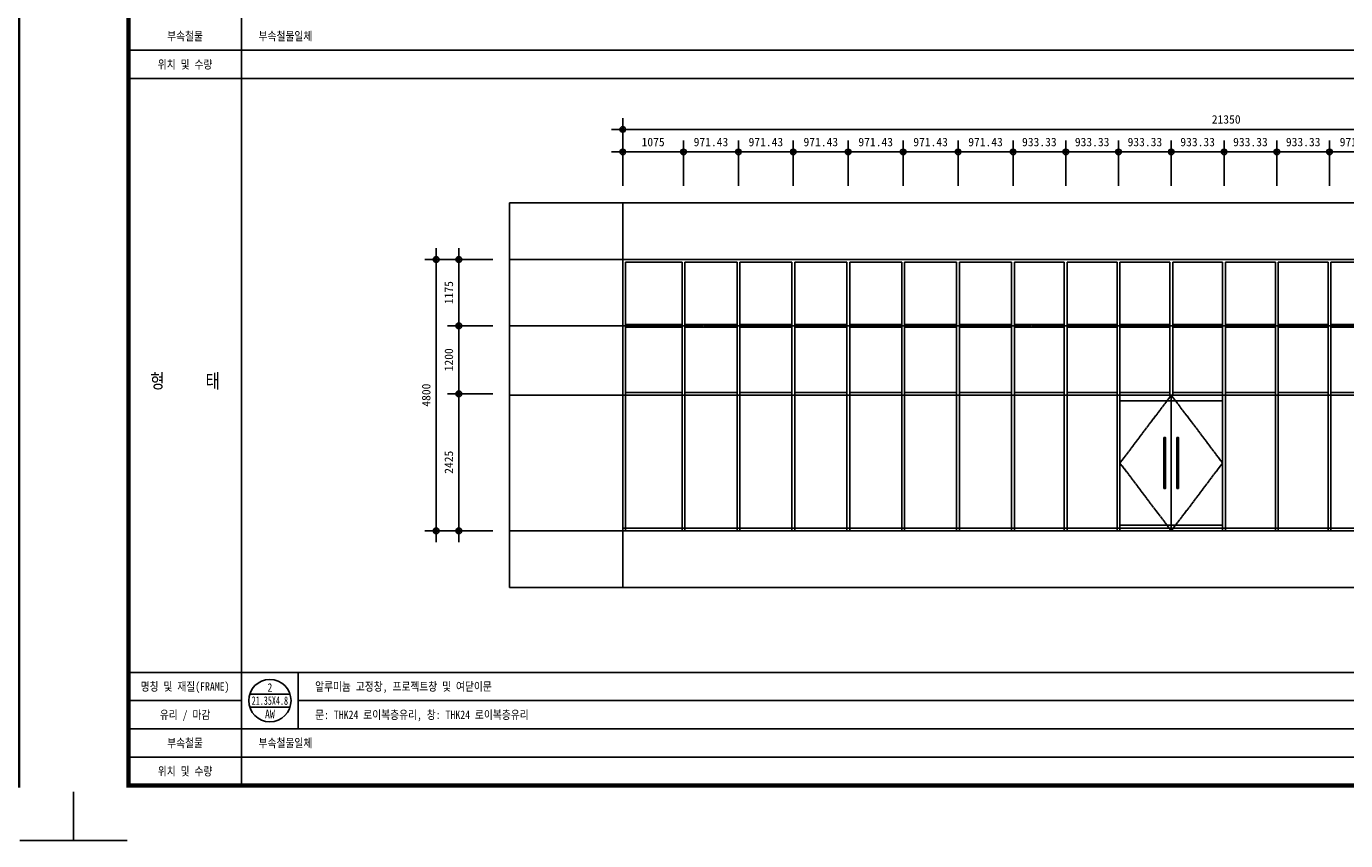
# Model space of a CAD drawing. Header units: millimetres. Extents: x 3445018 to 4174071, y -6064565 to -5122887.
# Tile 40 of 192: x 3710689 to 3734026, y -5615915 to -5601517. Entities that reach past the tile are written whole.
import ezdxf
from ezdxf.enums import TextEntityAlignment as Align

# ---------------------------------------------------------------- set-up
doc = ezdxf.new("R2010")
doc.units = ezdxf.units.MM
doc.header["$MEASUREMENT"] = 0
doc.linetypes.add('CEN', pattern=[66, 60, -2, 2, -2])
doc.layers.get('DEFPOINTS').update_dxf_attribs({"linetype": 'CONTINUOUS'})
for name, color, linetype in [('3', 3, 'CONTINUOUS'), ('A_GE_CEN', 1, 'CEN'), ('A_GE_FORM', 7, 'CONTINUOUS'), ('AA-XXXX-TEXT', 3, 'CONTINUOUS'), ('AA-XXXX-창호부호', 7, 'CONTINUOUS'), ('CEN', 13, 'CEN'), ('DIM', 7, 'CONTINUOUS'), ('TABLE', 7, 'CONTINUOUS'), ('WIN1', 4, 'CONTINUOUS'), ('WIN2', 9, 'CONTINUOUS')]:
    doc.layers.add(name, color=color, linetype=linetype)
doc.styles.add('HY울릉도 L', font='txt')
doc.styles.add('SDP-S', font='txt')
doc.dimstyles.new('SMDI-3', dxfattribs={"dimtxt": 3, "dimasz": 1, "dimexe": 2, "dimexo": 3, "dimgap": 1, "dimtad": 1, "dimdsep": 46, "dimtxsty": 'HY울릉도 L', "dimblk": 'Z_DOT', "dimcen": 2.5, "dimdle": 1.5, "dimclrd": 1, "dimclre": 1, "dimclrt": 2, "dimadec": 0, "dimazin": 0, "dimtfac": 1, "dimtix": 1, "dimtmove": 2, "dimatfit": 3, "dimldrblk": 'Z_DOT', "dimfxl": 2, "dimtvp": 1, "dimtolj": 1, "dimtzin": 0, "dimarcsym": 0})

# ---------------------------------------------------------------- blocks, each defined once
blk = doc.blocks.new('AW2')
at = {"layer": 'CEN'}
for points in [[(3260312, -5427306), (3259404, -5428506), (3260312, -5429706)], [(3260312, -5427306), (3261220, -5428506), (3260312, -5429706)]]:
    blk.add_lwpolyline(points, dxfattribs=at)
at = {"layer": 'WIN1', "ltscale": 200}
for p, q in [((3250608, -5424906), (3250608, -5429706)), ((3250608, -5424906), (3271958, -5424906)), ((3250658, -5424956), (3250658, -5429706)), ((3250658, -5424956), (3251658, -5424956)), ((3251658, -5424956), (3251658, -5429706)), ((3251708, -5424956), (3251708, -5429706)), ((3251708, -5424956), (3252630, -5424956)), ((3252630, -5424956), (3252630, -5429706)), ((3252680, -5424956), (3252680, -5429706)), ((3252680, -5424956), (3253601, -5424956)), ((3253601, -5424956), (3253601, -5429706)), ((3253651, -5424956), (3253651, -5429706)), ((3253651, -5424956), (3254573, -5424956)), ((3254573, -5424956), (3254573, -5429706)), ((3254623, -5424956), (3254623, -5429706)), ((3254623, -5424956), (3255544, -5424956)), ((3255544, -5424956), (3255544, -5429706)), ((3255594, -5424956), (3255594, -5429706)), ((3255594, -5424956), (3256515, -5424956)), ((3256515, -5424956), (3256515, -5429706)), ((3256565, -5424956), (3256565, -5429706)), ((3256565, -5424956), (3257487, -5424956)), ((3257487, -5424956), (3257487, -5429706)), ((3257537, -5424956), (3257537, -5429706)), ((3257537, -5424956), (3258420, -5424956)), ((3258420, -5424956), (3258420, -5429706)), ((3258470, -5424956), (3259354, -5424956)), ((3258470, -5424956), (3258470, -5429706)), ((3259354, -5424956), (3259354, -5429706)), ((3259404, -5424956), (3259404, -5429706)), ((3259404, -5424956), (3260287, -5424956)), ((3260287, -5424956), (3260287, -5427306)), ((3260337, -5424956), (3260337, -5427306)), ((3260337, -5424956), (3261220, -5424956)), ((3261220, -5424956), (3261220, -5429706)), ((3261270, -5424956), (3261270, -5429706)), ((3261270, -5424956), (3262154, -5424956)), ((3262154, -5424956), (3262154, -5429706)), ((3262204, -5424956), (3262204, -5429706)), ((3262204, -5424956), (3263087, -5424956)), ((3263087, -5424956), (3263087, -5429706)), ((3263137, -5424956), (3264058, -5424956)), ((3263137, -5424956), (3263137, -5429706)), ((3264058, -5424956), (3264058, -5429706)), ((3264108, -5424956), (3264108, -5429706)), ((3264108, -5424956), (3265030, -5424956)), ((3265030, -5424956), (3265030, -5429706)), ((3265080, -5424956), (3265080, -5429706)), ((3265080, -5424956), (3266001, -5424956)), ((3266001, -5424956), (3266001, -5429706)), ((3266051, -5424956), (3266051, -5429706)), ((3266051, -5424956), (3266935, -5424956)), ((3266973, -5424956), (3266973, -5429706)), ((3267023, -5424956), (3267023, -5429706)), ((3267023, -5424956), (3267944, -5424956)), ((3267944, -5424956), (3267944, -5429706)), ((3267994, -5424956), (3267994, -5429706)), ((3267994, -5424956), (3268915, -5424956)), ((3268915, -5424956), (3268915, -5429706)), ((3268965, -5424956), (3268965, -5429706)), ((3268965, -5424956), (3269887, -5424956)), ((3269887, -5424956), (3269887, -5429706)), ((3269937, -5424956), (3269937, -5429706)), ((3269937, -5424956), (3270858, -5424956)), ((3270858, -5424956), (3270858, -5429706)), ((3270908, -5424956), (3270908, -5429706)), ((3271908, -5424956), (3270908, -5424956)), ((3271908, -5424956), (3271908, -5429706)), ((3271958, -5424906), (3271958, -5429706)), ((3250658, -5426056), (3251658, -5426056)), ((3250658, -5426106), (3251658, -5426106)), ((3251708, -5426056), (3252630, -5426056)), ((3251708, -5426106), (3252630, -5426106)), ((3252680, -5426056), (3253601, -5426056)), ((3252680, -5426106), (3253601, -5426106)), ((3253651, -5426056), (3254573, -5426056)), ((3253651, -5426106), (3254573, -5426106)), ((3254623, -5426056), (3255544, -5426056)), ((3254623, -5426106), (3255544, -5426106)), ((3255594, -5426056), (3256515, -5426056)), ((3255594, -5426106), (3256515, -5426106)), ((3256565, -5426056), (3257487, -5426056)), ((3256565, -5426106), (3257487, -5426106)), ((3257537, -5426056), (3258420, -5426056)), ((3257537, -5426106), (3258420, -5426106)), ((3258470, -5426056), (3259354, -5426056)), ((3258470, -5426106), (3259354, -5426106)), ((3259404, -5426056), (3260287, -5426056)), ((3259404, -5426106), (3260287, -5426106)), ((3260337, -5426056), (3261220, -5426056)), ((3260337, -5426106), (3261220, -5426106)), ((3261270, -5426056), (3262154, -5426056)), ((3261270, -5426106), (3262154, -5426106)), ((3262204, -5426056), (3263087, -5426056)), ((3262204, -5426106), (3263087, -5426106)), ((3263137, -5426056), (3264058, -5426056)), ((3263137, -5426106), (3264058, -5426106)), ((3264108, -5426056), (3265030, -5426056)), ((3264108, -5426106), (3265030, -5426106)), ((3265080, -5426056), (3266001, -5426056)), ((3265080, -5426106), (3266001, -5426106)), ((3266051, -5426056), (3266973, -5426056)), ((3266051, -5426106), (3266935, -5426106)), ((3267023, -5426056), (3267944, -5426056)), ((3267023, -5426106), (3267944, -5426106)), ((3267994, -5426056), (3268915, -5426056)), ((3267994, -5426106), (3268915, -5426106)), ((3268965, -5426056), (3269887, -5426056)), ((3268965, -5426106), (3269887, -5426106)), ((3269937, -5426056), (3270858, -5426056)), ((3269937, -5426106), (3270858, -5426106)), ((3271908, -5426056), (3270858, -5426056)), ((3271908, -5426106), (3270858, -5426106)), ((3250658, -5427256), (3251658, -5427256)), ((3250658, -5427306), (3251658, -5427306)), ((3251708, -5427256), (3252630, -5427256)), ((3251708, -5427306), (3252630, -5427306)), ((3252680, -5427256), (3253601, -5427256)), ((3252680, -5427306), (3253601, -5427306)), ((3253651, -5427256), (3254573, -5427256)), ((3253651, -5427306), (3254573, -5427306)), ((3254623, -5427256), (3255544, -5427256)), ((3254623, -5427306), (3255544, -5427306)), ((3255594, -5427256), (3256515, -5427256)), ((3255594, -5427306), (3256515, -5427306)), ((3256565, -5427256), (3257487, -5427256)), ((3256565, -5427306), (3257487, -5427306)), ((3257537, -5427256), (3258420, -5427256)), ((3257537, -5427306), (3258420, -5427306)), ((3258470, -5427256), (3259354, -5427256)), ((3258470, -5427306), (3259354, -5427306)), ((3259404, -5427256), (3260287, -5427256)), ((3259404, -5427306), (3260337, -5427306)), ((3260287, -5427306), (3260337, -5427306)), ((3260337, -5427256), (3261220, -5427256)), ((3260337, -5427306), (3261220, -5427306)), ((3261270, -5427256), (3262154, -5427256)), ((3261270, -5427306), (3262154, -5427306)), ((3262204, -5427256), (3263087, -5427256)), ((3262204, -5427306), (3263087, -5427306)), ((3263137, -5427256), (3264058, -5427256)), ((3263137, -5427306), (3264058, -5427306)), ((3264108, -5427256), (3265030, -5427256)), ((3264108, -5427306), (3265030, -5427306)), ((3265080, -5427256), (3266001, -5427256)), ((3265080, -5427306), (3266001, -5427306)), ((3266051, -5427256), (3266973, -5427256)), ((3266051, -5427306), (3266973, -5427306)), ((3267023, -5427256), (3267944, -5427256)), ((3267023, -5427306), (3267944, -5427306)), ((3267994, -5427256), (3268915, -5427256)), ((3267994, -5427306), (3268915, -5427306)), ((3268965, -5427256), (3269887, -5427256)), ((3268965, -5427306), (3269887, -5427306)), ((3269937, -5427256), (3270858, -5427256)), ((3269937, -5427306), (3270858, -5427306)), ((3271908, -5427256), (3270908, -5427256)), ((3271908, -5427306), (3270908, -5427306)), ((3260312, -5427406), (3260312, -5429606)), ((3250608, -5429656), (3271958, -5429656)), ((3250608, -5429706), (3271958, -5429706))]:
    blk.add_line(p, q, dxfattribs=at)
for points in [[(3259404, -5427406), (3260312, -5427406), (3260312, -5427306), (3259404, -5427306)], [(3261220, -5427406), (3260312, -5427406), (3260312, -5427306), (3261220, -5427306)], [(3259404, -5429706), (3260312, -5429706), (3260312, -5429606), (3259404, -5429606)], [(3261220, -5429706), (3260312, -5429706), (3260312, -5429606), (3261220, -5429606)]]:
    blk.add_lwpolyline(points, close=True, dxfattribs=at)
at = {"layer": 'WIN2', "ltscale": 200}
for points in [[(3260182, -5428956), (3260212, -5428956), (3260212, -5428056), (3260182, -5428056)], [(3260442, -5428956), (3260412, -5428956), (3260412, -5428056), (3260442, -5428056)]]:
    blk.add_lwpolyline(points, close=True, dxfattribs=at)
blk = doc.blocks.new('창호부호')
at = {"layer": 'AA-XXXX-창호부호'}
for p, q in [((-286, 90), (286, 90)), ((-286, -90), (286, -90))]:
    blk.add_line(p, q, dxfattribs=at)
blk.add_circle((0, 0), 300, dxfattribs=at)
at = {"layer": 'AA-XXXX-창호부호', "color": 3, "width": 0.85}
blk.add_attdef('NO', text='', height=120, dxfattribs=at).set_placement((0, 90), align=Align.BOTTOM_CENTER)
at = {"layer": 'AA-XXXX-창호부호', "color": 4, "width": 0.85}
blk.add_attdef('규격', text='', height=120, dxfattribs=at).set_placement((0, 0), align=Align.MIDDLE)
at = {"layer": 'AA-XXXX-창호부호', "color": 3, "width": 0.85}
blk.add_attdef('창호', text='', height=120, dxfattribs=at).set_placement((0, -130), align=Align.TOP_CENTER)
blk = doc.blocks.new('sheet _서영')
at = {"layer": 'A_GE_FORM'}
for p, q in [((-362689.99, -1059041.18), (-362689.99, -1059058.43)), ((-362689.99, -1059041.18), (-362689.99, -1059058.43)), ((-361848.99, -1059041.18), (-361848.99, -1059058.43)), ((-362689.99, -1059058.43), (-362670.99, -1059058.43)), ((-361848.99, -1059058.43), (-361867.99, -1059058.43))]:
    blk.add_line(p, q, dxfattribs=at)
at = {"layer": 'A_GE_FORM', "const_width": 1.5}
blk.add_lwpolyline([(-361868.49, -1059038.93), (-362670.49, -1059038.93), (-362670.49, -1058483.93), (-361868.49, -1058483.93)], close=True, dxfattribs=at)
blk = doc.blocks.new('Z_DOT')
at = {"layer": 'DIM', "color": 1, "ltscale": 3}
for p, q in [((-2, 0), (2, 0)), ((0, -2), (0, 2))]:
    blk.add_line(p, q, dxfattribs=at)
for radius in [0.5, 0.25]:
    blk.add_circle((0, 0), radius, dxfattribs=at)
blk = doc.blocks.new('*D524')
at = {"layer": 'DEFPOINTS', "color": 0, "ltscale": 3, "transparency": 16777216}
for p in [(3721238, -5603338), (3721238, -5604638), (3742588, -5604639)]:
    blk.add_point(p, dxfattribs=at)
at = {"layer": 'DIM', "color": 1, "lineweight": -2, "ltscale": 3, "transparency": 16777216}
for p, q in [((3721238, -5604338), (3721238, -5603138)), ((3742588, -5604339), (3742588, -5603138)), ((3742488, -5603338), (3721338, -5603338))]:
    blk.add_line(p, q, dxfattribs=at)
at = {"layer": 'DIM', "color": 1, "lineweight": -2, "ltscale": 3, "transparency": 16777216, "xscale": 100, "yscale": 100, "zscale": 100, "rotation": 180}
blk.add_blockref('Z_DOT', (3721238, -5603338), dxfattribs=at)
at = {"layer": 'DIM', "color": 1, "lineweight": -2, "ltscale": 3, "transparency": 16777216, "xscale": 100, "yscale": 100, "zscale": 100}
blk.add_blockref('Z_DOT', (3742588, -5603338), dxfattribs=at)
at = {"layer": 'DIM', "color": 2, "ltscale": 3, "transparency": 16777216, "insert": (3731913, -5603163), "char_height": 150, "attachment_point": 5, "style": 'SDP-S'}
blk.add_mtext('\\A1;21350', dxfattribs=at)
blk = doc.blocks.new('*D525')
at = {"layer": 'DEFPOINTS', "color": 0, "ltscale": 3, "transparency": 16777216}
for p in [(3722313, -5603738), (3721238, -5604638), (3722313, -5604638)]:
    blk.add_point(p, dxfattribs=at)
at = {"layer": 'DIM', "color": 1, "lineweight": -2, "ltscale": 3, "transparency": 16777216}
for p, q in [((3721238, -5604338), (3721238, -5603538)), ((3721338, -5603738), (3722213, -5603738)), ((3722313, -5604338), (3722313, -5603538))]:
    blk.add_line(p, q, dxfattribs=at)
at = {"layer": 'DIM', "color": 1, "lineweight": -2, "ltscale": 3, "transparency": 16777216, "xscale": 100, "yscale": 100, "zscale": 100, "rotation": 180}
blk.add_blockref('Z_DOT', (3721238, -5603738), dxfattribs=at)
at = {"layer": 'DIM', "color": 1, "lineweight": -2, "ltscale": 3, "transparency": 16777216, "xscale": 100, "yscale": 100, "zscale": 100}
blk.add_blockref('Z_DOT', (3722313, -5603738), dxfattribs=at)
at = {"layer": 'DIM', "color": 2, "ltscale": 3, "transparency": 16777216, "insert": (3721776, -5603563), "char_height": 150, "attachment_point": 5, "style": 'SDP-S'}
blk.add_mtext('\\A1;1075', dxfattribs=at)
blk = doc.blocks.new('*D559')
at = {"layer": 'DEFPOINTS', "color": 0, "ltscale": 3, "transparency": 16777216}
for p in [(3723284, -5603738), (3722313, -5604638), (3723284, -5604638)]:
    blk.add_point(p, dxfattribs=at)
at = {"layer": 'DIM', "color": 1, "lineweight": -2, "ltscale": 3, "transparency": 16777216}
for p, q in [((3722313, -5604338), (3722313, -5603538)), ((3722413, -5603738), (3723184, -5603738)), ((3723284, -5604338), (3723284, -5603538))]:
    blk.add_line(p, q, dxfattribs=at)
at = {"layer": 'DIM', "color": 1, "lineweight": -2, "ltscale": 3, "transparency": 16777216, "xscale": 100, "yscale": 100, "zscale": 100, "rotation": 180}
blk.add_blockref('Z_DOT', (3722313, -5603738), dxfattribs=at)
at = {"layer": 'DIM', "color": 1, "lineweight": -2, "ltscale": 3, "transparency": 16777216, "xscale": 100, "yscale": 100, "zscale": 100}
blk.add_blockref('Z_DOT', (3723284, -5603738), dxfattribs=at)
at = {"layer": 'DIM', "color": 2, "ltscale": 3, "transparency": 16777216, "insert": (3722799, -5603563), "char_height": 150, "attachment_point": 5, "style": 'SDP-S'}
blk.add_mtext('\\A1;971.43', dxfattribs=at)
blk = doc.blocks.new('*D560')
at = {"layer": 'DEFPOINTS', "color": 0, "ltscale": 3, "transparency": 16777216}
for p in [(3724256, -5603738), (3723284, -5604638), (3724256, -5604638)]:
    blk.add_point(p, dxfattribs=at)
at = {"layer": 'DIM', "color": 1, "lineweight": -2, "ltscale": 3, "transparency": 16777216}
for p, q in [((3723284, -5604338), (3723284, -5603538)), ((3723384, -5603738), (3724156, -5603738)), ((3724256, -5604338), (3724256, -5603538))]:
    blk.add_line(p, q, dxfattribs=at)
at = {"layer": 'DIM', "color": 1, "lineweight": -2, "ltscale": 3, "transparency": 16777216, "xscale": 100, "yscale": 100, "zscale": 100, "rotation": 180}
blk.add_blockref('Z_DOT', (3723284, -5603738), dxfattribs=at)
at = {"layer": 'DIM', "color": 1, "lineweight": -2, "ltscale": 3, "transparency": 16777216, "xscale": 100, "yscale": 100, "zscale": 100}
blk.add_blockref('Z_DOT', (3724256, -5603738), dxfattribs=at)
at = {"layer": 'DIM', "color": 2, "ltscale": 3, "transparency": 16777216, "insert": (3723770, -5603563), "char_height": 150, "attachment_point": 5, "style": 'SDP-S'}
blk.add_mtext('\\A1;971.43', dxfattribs=at)
blk = doc.blocks.new('*D561')
at = {"layer": 'DEFPOINTS', "color": 0, "ltscale": 3, "transparency": 16777216}
for p in [(3725227, -5603738), (3724256, -5604638), (3725227, -5604638)]:
    blk.add_point(p, dxfattribs=at)
at = {"layer": 'DIM', "color": 1, "lineweight": -2, "ltscale": 3, "transparency": 16777216}
for p, q in [((3724256, -5604338), (3724256, -5603538)), ((3724356, -5603738), (3725127, -5603738)), ((3725227, -5604338), (3725227, -5603538))]:
    blk.add_line(p, q, dxfattribs=at)
at = {"layer": 'DIM', "color": 1, "lineweight": -2, "ltscale": 3, "transparency": 16777216, "xscale": 100, "yscale": 100, "zscale": 100, "rotation": 180}
blk.add_blockref('Z_DOT', (3724256, -5603738), dxfattribs=at)
at = {"layer": 'DIM', "color": 1, "lineweight": -2, "ltscale": 3, "transparency": 16777216, "xscale": 100, "yscale": 100, "zscale": 100}
blk.add_blockref('Z_DOT', (3725227, -5603738), dxfattribs=at)
at = {"layer": 'DIM', "color": 2, "ltscale": 3, "transparency": 16777216, "insert": (3724742, -5603563), "char_height": 150, "attachment_point": 5, "style": 'SDP-S'}
blk.add_mtext('\\A1;971.43', dxfattribs=at)
blk = doc.blocks.new('*D562')
at = {"layer": 'DEFPOINTS', "color": 0, "ltscale": 3, "transparency": 16777216}
for p in [(3726199, -5603738), (3725227, -5604638), (3726199, -5604638)]:
    blk.add_point(p, dxfattribs=at)
at = {"layer": 'DIM', "color": 1, "lineweight": -2, "ltscale": 3, "transparency": 16777216}
for p, q in [((3725227, -5604338), (3725227, -5603538)), ((3725327, -5603738), (3726099, -5603738)), ((3726199, -5604338), (3726199, -5603538))]:
    blk.add_line(p, q, dxfattribs=at)
at = {"layer": 'DIM', "color": 1, "lineweight": -2, "ltscale": 3, "transparency": 16777216, "xscale": 100, "yscale": 100, "zscale": 100, "rotation": 180}
blk.add_blockref('Z_DOT', (3725227, -5603738), dxfattribs=at)
at = {"layer": 'DIM', "color": 1, "lineweight": -2, "ltscale": 3, "transparency": 16777216, "xscale": 100, "yscale": 100, "zscale": 100}
blk.add_blockref('Z_DOT', (3726199, -5603738), dxfattribs=at)
at = {"layer": 'DIM', "color": 2, "ltscale": 3, "transparency": 16777216, "insert": (3725713, -5603563), "char_height": 150, "attachment_point": 5, "style": 'SDP-S'}
blk.add_mtext('\\A1;971.43', dxfattribs=at)
blk = doc.blocks.new('*D563')
at = {"layer": 'DEFPOINTS', "color": 0, "ltscale": 3, "transparency": 16777216}
for p in [(3727170, -5603738), (3726199, -5604638), (3727170, -5604638)]:
    blk.add_point(p, dxfattribs=at)
at = {"layer": 'DIM', "color": 1, "lineweight": -2, "ltscale": 3, "transparency": 16777216}
for p, q in [((3726199, -5604338), (3726199, -5603538)), ((3726299, -5603738), (3727070, -5603738)), ((3727170, -5604338), (3727170, -5603538))]:
    blk.add_line(p, q, dxfattribs=at)
at = {"layer": 'DIM', "color": 1, "lineweight": -2, "ltscale": 3, "transparency": 16777216, "xscale": 100, "yscale": 100, "zscale": 100, "rotation": 180}
blk.add_blockref('Z_DOT', (3726199, -5603738), dxfattribs=at)
at = {"layer": 'DIM', "color": 1, "lineweight": -2, "ltscale": 3, "transparency": 16777216, "xscale": 100, "yscale": 100, "zscale": 100}
blk.add_blockref('Z_DOT', (3727170, -5603738), dxfattribs=at)
at = {"layer": 'DIM', "color": 2, "ltscale": 3, "transparency": 16777216, "insert": (3726684, -5603563), "char_height": 150, "attachment_point": 5, "style": 'SDP-S'}
blk.add_mtext('\\A1;971.43', dxfattribs=at)
blk = doc.blocks.new('*D564')
at = {"layer": 'DEFPOINTS', "color": 0, "ltscale": 3, "transparency": 16777216}
for p in [(3728142, -5603738), (3727170, -5604638), (3728142, -5604638)]:
    blk.add_point(p, dxfattribs=at)
at = {"layer": 'DIM', "color": 1, "lineweight": -2, "ltscale": 3, "transparency": 16777216}
for p, q in [((3727170, -5604338), (3727170, -5603538)), ((3727270, -5603738), (3728042, -5603738)), ((3728142, -5604338), (3728142, -5603538))]:
    blk.add_line(p, q, dxfattribs=at)
at = {"layer": 'DIM', "color": 1, "lineweight": -2, "ltscale": 3, "transparency": 16777216, "xscale": 100, "yscale": 100, "zscale": 100, "rotation": 180}
blk.add_blockref('Z_DOT', (3727170, -5603738), dxfattribs=at)
at = {"layer": 'DIM', "color": 1, "lineweight": -2, "ltscale": 3, "transparency": 16777216, "xscale": 100, "yscale": 100, "zscale": 100}
blk.add_blockref('Z_DOT', (3728142, -5603738), dxfattribs=at)
at = {"layer": 'DIM', "color": 2, "ltscale": 3, "transparency": 16777216, "insert": (3727656, -5603563), "char_height": 150, "attachment_point": 5, "style": 'SDP-S'}
blk.add_mtext('\\A1;971.43', dxfattribs=at)
blk = doc.blocks.new('*D565')
at = {"layer": 'DEFPOINTS', "color": 0, "ltscale": 3, "transparency": 16777216}
for p in [(3729075, -5603738), (3728142, -5604638), (3729075, -5604638)]:
    blk.add_point(p, dxfattribs=at)
at = {"layer": 'DIM', "color": 1, "lineweight": -2, "ltscale": 3, "transparency": 16777216}
for p, q in [((3728142, -5604338), (3728142, -5603538)), ((3728242, -5603738), (3728975, -5603738)), ((3729075, -5604338), (3729075, -5603538))]:
    blk.add_line(p, q, dxfattribs=at)
at = {"layer": 'DIM', "color": 1, "lineweight": -2, "ltscale": 3, "transparency": 16777216, "xscale": 100, "yscale": 100, "zscale": 100, "rotation": 180}
blk.add_blockref('Z_DOT', (3728142, -5603738), dxfattribs=at)
at = {"layer": 'DIM', "color": 1, "lineweight": -2, "ltscale": 3, "transparency": 16777216, "xscale": 100, "yscale": 100, "zscale": 100}
blk.add_blockref('Z_DOT', (3729075, -5603738), dxfattribs=at)
at = {"layer": 'DIM', "color": 2, "ltscale": 3, "transparency": 16777216, "insert": (3728608, -5603563), "char_height": 150, "attachment_point": 5, "style": 'SDP-S'}
blk.add_mtext('\\A1;933.33', dxfattribs=at)
blk = doc.blocks.new('*D566')
at = {"layer": 'DEFPOINTS', "color": 0, "ltscale": 3, "transparency": 16777216}
for p in [(3730008, -5603738), (3729075, -5604638), (3730008, -5604638)]:
    blk.add_point(p, dxfattribs=at)
at = {"layer": 'DIM', "color": 1, "lineweight": -2, "ltscale": 3, "transparency": 16777216}
for p, q in [((3729075, -5604338), (3729075, -5603538)), ((3729175, -5603738), (3729908, -5603738)), ((3730008, -5604338), (3730008, -5603538))]:
    blk.add_line(p, q, dxfattribs=at)
at = {"layer": 'DIM', "color": 1, "lineweight": -2, "ltscale": 3, "transparency": 16777216, "xscale": 100, "yscale": 100, "zscale": 100, "rotation": 180}
blk.add_blockref('Z_DOT', (3729075, -5603738), dxfattribs=at)
at = {"layer": 'DIM', "color": 1, "lineweight": -2, "ltscale": 3, "transparency": 16777216, "xscale": 100, "yscale": 100, "zscale": 100}
blk.add_blockref('Z_DOT', (3730008, -5603738), dxfattribs=at)
at = {"layer": 'DIM', "color": 2, "ltscale": 3, "transparency": 16777216, "insert": (3729542, -5603563), "char_height": 150, "attachment_point": 5, "style": 'SDP-S'}
blk.add_mtext('\\A1;933.33', dxfattribs=at)
blk = doc.blocks.new('*D567')
at = {"layer": 'DEFPOINTS', "color": 0, "ltscale": 3, "transparency": 16777216}
for p in [(3730942, -5603738), (3730008, -5604638), (3730942, -5604638)]:
    blk.add_point(p, dxfattribs=at)
at = {"layer": 'DIM', "color": 1, "lineweight": -2, "ltscale": 3, "transparency": 16777216}
for p, q in [((3730008, -5604338), (3730008, -5603538)), ((3730108, -5603738), (3730842, -5603738)), ((3730942, -5604338), (3730942, -5603538))]:
    blk.add_line(p, q, dxfattribs=at)
at = {"layer": 'DIM', "color": 1, "lineweight": -2, "ltscale": 3, "transparency": 16777216, "xscale": 100, "yscale": 100, "zscale": 100, "rotation": 180}
blk.add_blockref('Z_DOT', (3730008, -5603738), dxfattribs=at)
at = {"layer": 'DIM', "color": 1, "lineweight": -2, "ltscale": 3, "transparency": 16777216, "xscale": 100, "yscale": 100, "zscale": 100}
blk.add_blockref('Z_DOT', (3730942, -5603738), dxfattribs=at)
at = {"layer": 'DIM', "color": 2, "ltscale": 3, "transparency": 16777216, "insert": (3730475, -5603563), "char_height": 150, "attachment_point": 5, "style": 'SDP-S'}
blk.add_mtext('\\A1;933.33', dxfattribs=at)
blk = doc.blocks.new('*D568')
at = {"layer": 'DEFPOINTS', "color": 0, "ltscale": 3, "transparency": 16777216}
for p in [(3731875, -5603738), (3730942, -5604638), (3731875, -5604638)]:
    blk.add_point(p, dxfattribs=at)
at = {"layer": 'DIM', "color": 1, "lineweight": -2, "ltscale": 3, "transparency": 16777216}
for p, q in [((3730942, -5604338), (3730942, -5603538)), ((3731042, -5603738), (3731775, -5603738)), ((3731875, -5604338), (3731875, -5603538))]:
    blk.add_line(p, q, dxfattribs=at)
at = {"layer": 'DIM', "color": 1, "lineweight": -2, "ltscale": 3, "transparency": 16777216, "xscale": 100, "yscale": 100, "zscale": 100, "rotation": 180}
blk.add_blockref('Z_DOT', (3730942, -5603738), dxfattribs=at)
at = {"layer": 'DIM', "color": 1, "lineweight": -2, "ltscale": 3, "transparency": 16777216, "xscale": 100, "yscale": 100, "zscale": 100}
blk.add_blockref('Z_DOT', (3731875, -5603738), dxfattribs=at)
at = {"layer": 'DIM', "color": 2, "ltscale": 3, "transparency": 16777216, "insert": (3731408, -5603563), "char_height": 150, "attachment_point": 5, "style": 'SDP-S'}
blk.add_mtext('\\A1;933.33', dxfattribs=at)
blk = doc.blocks.new('*D569')
at = {"layer": 'DEFPOINTS', "color": 0, "ltscale": 3, "transparency": 16777216}
for p in [(3732808, -5603738), (3731875, -5604638), (3732808, -5604638)]:
    blk.add_point(p, dxfattribs=at)
at = {"layer": 'DIM', "color": 1, "lineweight": -2, "ltscale": 3, "transparency": 16777216}
for p, q in [((3731875, -5604338), (3731875, -5603538)), ((3731975, -5603738), (3732708, -5603738)), ((3732808, -5604338), (3732808, -5603538))]:
    blk.add_line(p, q, dxfattribs=at)
at = {"layer": 'DIM', "color": 1, "lineweight": -2, "ltscale": 3, "transparency": 16777216, "xscale": 100, "yscale": 100, "zscale": 100, "rotation": 180}
blk.add_blockref('Z_DOT', (3731875, -5603738), dxfattribs=at)
at = {"layer": 'DIM', "color": 1, "lineweight": -2, "ltscale": 3, "transparency": 16777216, "xscale": 100, "yscale": 100, "zscale": 100}
blk.add_blockref('Z_DOT', (3732808, -5603738), dxfattribs=at)
at = {"layer": 'DIM', "color": 2, "ltscale": 3, "transparency": 16777216, "insert": (3732342, -5603563), "char_height": 150, "attachment_point": 5, "style": 'SDP-S'}
blk.add_mtext('\\A1;933.33', dxfattribs=at)
blk = doc.blocks.new('*D570')
at = {"layer": 'DEFPOINTS', "color": 0, "ltscale": 3, "transparency": 16777216}
for p in [(3733742, -5603738), (3732808, -5604638), (3733742, -5604638)]:
    blk.add_point(p, dxfattribs=at)
at = {"layer": 'DIM', "color": 1, "lineweight": -2, "ltscale": 3, "transparency": 16777216}
for p, q in [((3732808, -5604338), (3732808, -5603538)), ((3732908, -5603738), (3733642, -5603738)), ((3733742, -5604338), (3733742, -5603538))]:
    blk.add_line(p, q, dxfattribs=at)
at = {"layer": 'DIM', "color": 1, "lineweight": -2, "ltscale": 3, "transparency": 16777216, "xscale": 100, "yscale": 100, "zscale": 100, "rotation": 180}
blk.add_blockref('Z_DOT', (3732808, -5603738), dxfattribs=at)
at = {"layer": 'DIM', "color": 1, "lineweight": -2, "ltscale": 3, "transparency": 16777216, "xscale": 100, "yscale": 100, "zscale": 100}
blk.add_blockref('Z_DOT', (3733742, -5603738), dxfattribs=at)
at = {"layer": 'DIM', "color": 2, "ltscale": 3, "transparency": 16777216, "insert": (3733275, -5603563), "char_height": 150, "attachment_point": 5, "style": 'SDP-S'}
blk.add_mtext('\\A1;933.33', dxfattribs=at)
blk = doc.blocks.new('*D642')
at = {"layer": 'DEFPOINTS', "color": 0, "ltscale": 3, "transparency": 16777216}
for p in [(3734713, -5603738), (3733742, -5604638), (3734713, -5604638)]:
    blk.add_point(p, dxfattribs=at)
at = {"layer": 'DIM', "color": 1, "lineweight": -2, "ltscale": 3, "transparency": 16777216}
for p, q in [((3733742, -5604338), (3733742, -5603538)), ((3733842, -5603738), (3734613, -5603738)), ((3734713, -5604338), (3734713, -5603538))]:
    blk.add_line(p, q, dxfattribs=at)
at = {"layer": 'DIM', "color": 1, "lineweight": -2, "ltscale": 3, "transparency": 16777216, "xscale": 100, "yscale": 100, "zscale": 100, "rotation": 180}
blk.add_blockref('Z_DOT', (3733742, -5603738), dxfattribs=at)
at = {"layer": 'DIM', "color": 1, "lineweight": -2, "ltscale": 3, "transparency": 16777216, "xscale": 100, "yscale": 100, "zscale": 100}
blk.add_blockref('Z_DOT', (3734713, -5603738), dxfattribs=at)
at = {"layer": 'DIM', "color": 2, "ltscale": 3, "transparency": 16777216, "insert": (3734227, -5603563), "char_height": 150, "attachment_point": 5, "style": 'SDP-S'}
blk.add_mtext('\\A1;971.43', dxfattribs=at)
blk = doc.blocks.new('*D555')
at = {"layer": 'DEFPOINTS', "color": 0, "ltscale": 3, "transparency": 16777216}
for p in [(3719238, -5605638), (3717938, -5610438), (3719238, -5610438)]:
    blk.add_point(p, dxfattribs=at)
at = {"layer": 'DIM', "color": 1, "lineweight": -2, "ltscale": 3, "transparency": 16777216}
for p, q in [((3718938, -5605638), (3717738, -5605638)), ((3717938, -5605738), (3717938, -5610338)), ((3718938, -5610438), (3717738, -5610438))]:
    blk.add_line(p, q, dxfattribs=at)
at = {"layer": 'DIM', "color": 1, "lineweight": -2, "ltscale": 3, "transparency": 16777216, "xscale": 100, "yscale": 100, "zscale": 100}
for p, rotation in [((3717938, -5605638), 90), ((3717938, -5610438), 270)]:
    blk.add_blockref('Z_DOT', p, dxfattribs=dict(at, rotation=rotation))
at = {"layer": 'DIM', "color": 2, "ltscale": 3, "transparency": 16777216, "insert": (3717763, -5608038), "char_height": 150, "attachment_point": 5, "rotation": 90, "style": 'SDP-S'}
blk.add_mtext('\\A1;4800', dxfattribs=at)
blk = doc.blocks.new('*D556')
at = {"layer": 'DEFPOINTS', "color": 0, "ltscale": 3, "transparency": 16777216}
for p in [(3719238, -5605638), (3718338, -5606813), (3719238, -5606813)]:
    blk.add_point(p, dxfattribs=at)
at = {"layer": 'DIM', "color": 1, "lineweight": -2, "ltscale": 3, "transparency": 16777216}
for p, q in [((3718938, -5605638), (3718138, -5605638)), ((3718338, -5605738), (3718338, -5606713)), ((3718938, -5606813), (3718138, -5606813))]:
    blk.add_line(p, q, dxfattribs=at)
at = {"layer": 'DIM', "color": 1, "lineweight": -2, "ltscale": 3, "transparency": 16777216, "xscale": 100, "yscale": 100, "zscale": 100}
for p, rotation in [((3718338, -5605638), 90), ((3718338, -5606813), 270)]:
    blk.add_blockref('Z_DOT', p, dxfattribs=dict(at, rotation=rotation))
at = {"layer": 'DIM', "color": 2, "ltscale": 3, "transparency": 16777216, "insert": (3718163, -5606225), "char_height": 150, "attachment_point": 5, "rotation": 90, "style": 'SDP-S'}
blk.add_mtext('\\A1;1175', dxfattribs=at)
blk = doc.blocks.new('*D557')
at = {"layer": 'DEFPOINTS', "color": 0, "ltscale": 3, "transparency": 16777216}
for p in [(3719238, -5606813), (3718338, -5608013), (3719238, -5608013)]:
    blk.add_point(p, dxfattribs=at)
at = {"layer": 'DIM', "color": 1, "lineweight": -2, "ltscale": 3, "transparency": 16777216}
for p, q in [((3718938, -5606813), (3718138, -5606813)), ((3718338, -5606913), (3718338, -5607913)), ((3718938, -5608013), (3718138, -5608013))]:
    blk.add_line(p, q, dxfattribs=at)
at = {"layer": 'DIM', "color": 1, "lineweight": -2, "ltscale": 3, "transparency": 16777216, "xscale": 100, "yscale": 100, "zscale": 100}
for p, rotation in [((3718338, -5606813), 90), ((3718338, -5608013), 270)]:
    blk.add_blockref('Z_DOT', p, dxfattribs=dict(at, rotation=rotation))
at = {"layer": 'DIM', "color": 2, "ltscale": 3, "transparency": 16777216, "insert": (3718163, -5607413), "char_height": 150, "attachment_point": 5, "rotation": 90, "style": 'SDP-S'}
blk.add_mtext('\\A1;1200', dxfattribs=at)
blk = doc.blocks.new('*D558')
at = {"layer": 'DEFPOINTS', "color": 0, "ltscale": 3, "transparency": 16777216}
for p in [(3719238, -5608013), (3718338, -5610438), (3719238, -5610438)]:
    blk.add_point(p, dxfattribs=at)
at = {"layer": 'DIM', "color": 1, "lineweight": -2, "ltscale": 3, "transparency": 16777216}
for p, q in [((3718938, -5608013), (3718138, -5608013)), ((3718338, -5608113), (3718338, -5610338)), ((3718938, -5610438), (3718138, -5610438))]:
    blk.add_line(p, q, dxfattribs=at)
at = {"layer": 'DIM', "color": 1, "lineweight": -2, "ltscale": 3, "transparency": 16777216, "xscale": 100, "yscale": 100, "zscale": 100}
for p, rotation in [((3718338, -5608013), 90), ((3718338, -5610438), 270)]:
    blk.add_blockref('Z_DOT', p, dxfattribs=dict(at, rotation=rotation))
at = {"layer": 'DIM', "color": 2, "ltscale": 3, "transparency": 16777216, "insert": (3718163, -5609225), "char_height": 150, "attachment_point": 5, "rotation": 90, "style": 'SDP-S'}
blk.add_mtext('\\A1;2425', dxfattribs=at)

msp = doc.modelspace()

# ---------------------------------------------------------------- linework, layer by layer
at = {"layer": 'A_GE_CEN', "ltscale": 200}
msp.add_line((3721238.067, -5611437.738), (3721238.067, -5604637.706), dxfattribs=at)
at = {"layer": 'A_GE_CEN'}
for p, q in [((3719238.067, -5605637.61), (3744588.067, -5605638.83)), ((3719238.01, -5606812.685), (3744588.01, -5606813.905)), ((3719238.067, -5608038.75), (3744588.067, -5608039.97)), ((3719238.067, -5610437.642), (3744588.067, -5610438.862))]:
    msp.add_line(p, q, dxfattribs=at)
at = {"layer": 'DEFPOINTS', "color": 146, "ltscale": 200, "true_color": 0x105689}
msp.add_lwpolyline([(3719238.067, -5604638.734), (3744588.067, -5604638.734), (3744588.067, -5611438.766), (3719238.067, -5611438.766)], close=True, dxfattribs=at)
at = {"layer": 'TABLE', "color": 2, "ltscale": 0.25}
msp.add_line((3714496.4, -5587189.949), (3714496.4, -5614939.949), dxfattribs=at)
at = {"layer": 'TABLE', "color": 8}
for p, q in [((3712496.4, -5601939.949), (3748371.4, -5601939.949)), ((3712496.4, -5612939.949), (3748371.4, -5612939.949)), ((3715496.4, -5612939.949), (3715496.4, -5613939.949)), ((3712496.4, -5613439.949), (3714496.4, -5613439.949)), ((3715496.4, -5613439.949), (3748371.4, -5613439.949)), ((3712496.4, -5613939.949), (3748371.4, -5613939.949)), ((3712496.4, -5614439.949), (3748371.4, -5614439.949))]:
    msp.add_line(p, q, dxfattribs=at)
at = {"layer": 'TABLE', "color": 2, "ltscale": 0.25}
msp.add_lwpolyline([(3712496.4, -5602439.949), (3748371.4, -5602439.949)], dxfattribs=at)

# ---------------------------------------------------------------- block references
at = {"layer": '3', "xscale": 50, "yscale": 50, "zscale": 50}
for p in [(21803970.9, 47337006.801), (21846020.9, 47337006.801)]:
    msp.add_blockref('sheet _서영', p, dxfattribs=at)
at = {"layer": 'AA-XXXX-창호부호'}
ref = msp.add_blockref('창호부호', (3714996.4, -5613439.949), dxfattribs=dict(at, xscale=1.25, yscale=1.25, zscale=1.25))
ref.add_attrib('NO', '2', dxfattribs={"color": 3, "height": 150, "width": 0.85}).set_placement((3714996.4, -5613327.449), align=Align.BOTTOM_CENTER)
ref.add_attrib('규격', '21.35X4.8', dxfattribs={"color": 4, "height": 150, "width": 0.7}).set_placement((3714996.4, -5613439.949), align=Align.MIDDLE)
ref.add_attrib('창호', 'AW', dxfattribs={"color": 3, "height": 150, "width": 0.85}).set_placement((3714996.4, -5613602.449), align=Align.TOP_CENTER)
at = {"layer": 'WIN2'}
msp.add_blockref('AW2', (470629.724, -180732.244), dxfattribs=at)

# ---------------------------------------------------------------- texts
at = {"layer": 'AA-XXXX-TEXT', "width": 0.85}
for s, height, p in [('부속철물', 150, (3713496.4, -5601689.949)), ('위치 및 수량', 150, (3713496.4, -5602189.949)), ('형     태', 250, (3713496.4, -5607788.255)), ('명칭 및 재질(FRAME)', 150, (3713496.4, -5613189.949)), ('유리 / 마감', 150, (3713496.4, -5613689.949)), ('부속철물', 150, (3713496.4, -5614189.949)), ('위치 및 수량', 150, (3713496.4, -5614689.949))]:
    msp.add_text(s, height=height, dxfattribs=at).set_placement(p, align=Align.MIDDLE_CENTER)
for s, p in [('부속철물일체', (3714796.4, -5601690.282)), ('알루미늄 고정창, 프로젝트창 및 여닫이문', (3715796.4, -5613190.282)), ('문: THK24 로이복층유리, 창: THK24 로이복층유리', (3715796.4, -5613690.282)), ('부속철물일체', (3714796.4, -5614190.282))]:
    msp.add_text(s, height=150, dxfattribs=at).set_placement(p, align=Align.MIDDLE_LEFT)

# ---------------------------------------------------------------- dimensions: what is measured, and where the dimension line sits
at = {"layer": 'DIM', "ltscale": 3}
dim = msp.add_linear_dim(base=(3721238.067, -5603337.706), p1=(3742588.067, -5604638.734), p2=(3721238.067, -5604637.706), dimstyle='SMDI-3', override={"dimscale": 100, "dimtxt": 1.5, "dimtxsty": 'SDP-S'}, dxfattribs=at)
dim.commit()
dim.dimension.update_dxf_attribs({"geometry": '*D524', "text_midpoint": (3731913.067, -5603162.604)})
for base, p1, p2, angle, picture, middle in [((3722313.067, -5603737.727), (3721238.067, -5604637.706), (3722313.067, -5604637.706), 180, '*D525', (3721775.567, -5603562.625)), ((3723284.496, -5603737.727), (3722313.067, -5604637.706), (3723284.496, -5604637.706), 180, '*D559', (3722798.781, -5603562.625)), ((3724255.924, -5603737.727), (3723284.496, -5604637.706), (3724255.924, -5604637.706), 180, '*D560', (3723770.21, -5603562.625)), ((3725227.353, -5603737.727), (3724255.924, -5604637.706), (3725227.353, -5604637.706), 180, '*D561', (3724741.638, -5603562.625)), ((3726198.781, -5603737.727), (3725227.353, -5604637.706), (3726198.781, -5604637.706), 180, '*D562', (3725713.067, -5603562.625)), ((3727170.21, -5603737.727), (3726198.781, -5604637.706), (3727170.21, -5604637.706), 180, '*D563', (3726684.496, -5603562.625)), ((3728141.638, -5603737.727), (3727170.21, -5604637.706), (3728141.638, -5604637.706), 180, '*D564', (3727655.924, -5603562.625)), ((3729074.972, -5603737.727), (3728141.638, -5604637.706), (3729074.972, -5604637.706), 180, '*D565', (3728608.305, -5603562.625)), ((3730008.305, -5603737.727), (3729074.972, -5604637.706), (3730008.305, -5604637.706), 180, '*D566', (3729541.638, -5603562.625)), ((3730941.638, -5603737.727), (3730008.305, -5604637.706), (3730941.638, -5604637.706), 180, '*D567', (3730474.972, -5603562.625)), ((3731874.972, -5603737.727), (3730941.638, -5604637.706), (3731874.972, -5604637.706), 180, '*D568', (3731408.305, -5603562.625)), ((3732808.305, -5603737.727), (3731874.972, -5604637.706), (3732808.305, -5604637.706), 180, '*D569', (3732341.638, -5603562.625)), ((3733741.638, -5603737.727), (3732808.305, -5604637.706), (3733741.638, -5604637.706), 180, '*D570', (3733274.972, -5603562.625)), ((3734713.067, -5603737.727), (3733741.638, -5604637.706), (3734713.067, -5604637.706), 180, '*D642', (3734227.353, -5603562.625)), ((3717938.067, -5610437.61), (3719238.067, -5605637.61), (3719238.067, -5610437.61), 90, '*D555', (3717762.965, -5608037.61)), ((3718338.088, -5606812.61), (3719238.067, -5605637.61), (3719238.067, -5606812.61), 90, '*D556', (3718162.986, -5606225.11)), ((3718338.088, -5610437.61), (3719238.067, -5608012.61), (3719238.067, -5610437.61), 90, '*D558', (3718162.986, -5609225.11))]:
    dim = msp.add_linear_dim(base=base, p1=p1, p2=p2, angle=angle, dimstyle='SMDI-3', override={"dimscale": 100, "dimtxt": 1.5, "dimtxsty": 'SDP-S'}, dxfattribs=at)
    dim.commit()
    dim.dimension.update_dxf_attribs({"geometry": picture, "text_midpoint": middle})
dim = msp.add_linear_dim(base=(3718338.088, -5608013.133), p1=(3719238.067, -5606812.61), p2=(3719238.066, -5608013.133), angle=90, text='1200', dimstyle='SMDI-3', override={"dimscale": 100, "dimtxt": 1.5, "dimtxsty": 'SDP-S'}, dxfattribs=at)
dim.commit()
dim.dimension.update_dxf_attribs({"geometry": '*D557', "text_midpoint": (3718162.986, -5607412.871)})

doc.saveas('drawing.dxf')
